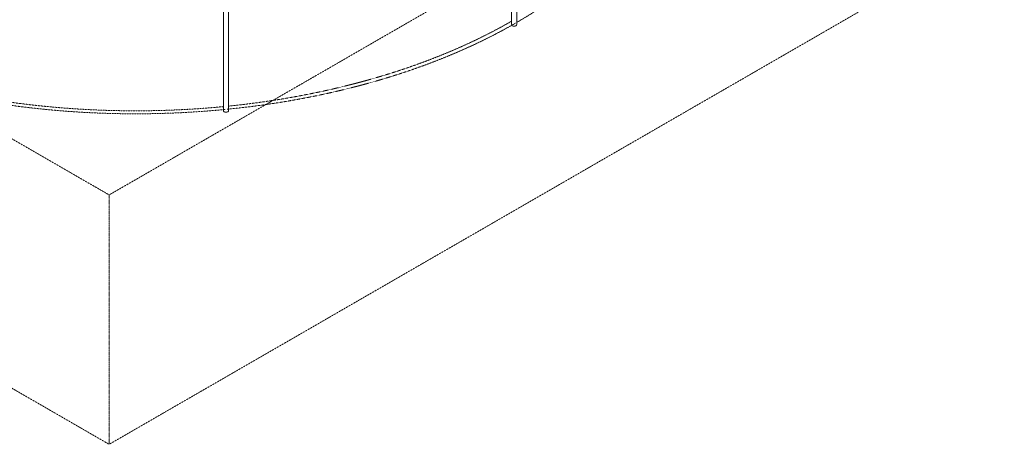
# Model space of a CAD drawing. Header units: millimetres. Extents: x 2807 to 348062, y -35711 to 43067.
# Tile 165 of 191: x 146172 to 174724, y -35378 to -23054. Entities that reach past the tile are written whole.
import ezdxf

# ---------------------------------------------------------------- set-up
doc = ezdxf.new("R2010")
doc.units = ezdxf.units.MM
doc.linetypes.add('THO_hhidden', pattern=[2.5, 1.5, -1])
doc.linetypes.add('THO_hidden', pattern=[6, 3, -3])
doc.layers.add('A-DETL', color=7, linetype='Continuous', lineweight=13, true_color=0x00a600)
doc.layers.add('G-ANNO-SYMB', color=7, linetype='THO_hidden', lineweight=13, true_color=0xff8040)
doc.layers.add('S-COLS', color=7, linetype='Continuous', lineweight=13)

# ---------------------------------------------------------------- blocks, each defined once
blk = doc.blocks.new('NLRS_28_SCO_UN_houten kolom rond_gen_bcb - rond 150-V618-01 isometrie 1e verdieping _plotview_')
at = {"layer": 'S-COLS'}
for p, q in [((74197, -23199), (74197, -20186)), ((74047, -20296), (74047, -23199))]:
    blk.add_line(p, q, dxfattribs=at)
for points in [[(74175, -23229, 0), (74151, -23239, 0), (74122, -23242, 0), (74094, -23239, 0), (74069, -23229, 0), (74053, -23215, 0), (74047, -23199, 0)], [(74197, -23199, 0), (74192, -23215, 0), (74175, -23229, 0)]]:
    blk.add_polyline3d(points, dxfattribs=at)
blk = doc.blocks.new('NLRS_28_SCO_UN_houten kolom rond_gen_bcb - rond 150-V621-01 isometrie 1e verdieping _plotview_')
at = {"layer": 'S-COLS'}
for p, q in [((65693, -22741), (65693, -25696)), ((65799, -22722), (65795, -22723)), ((65843, -25696), (65843, -22726))]:
    blk.add_line(p, q, dxfattribs=at)
for points in [[(65795, -22723, 0), (65766, -22726, 0), (65762, -22726, 0)], [(65795, -25736, 0), (65766, -25739, 0), (65737, -25735, 0), (65713, -25726, 0), (65698, -25711, 0), (65693, -25695, 0)], [(65843, -25696, 0), (65843, -25697, 0), (65836, -25713, 0), (65819, -25727, 0), (65795, -25736, 0)]]:
    blk.add_polyline3d(points, dxfattribs=at)

msp = doc.modelspace()

# ---------------------------------------------------------------- linework, layer by layer
at = {"layer": 'A-DETL', "color": 7, "linetype": 'THO_hhidden'}
for major_axis, start_param, end_param in [((15600, 0), 5.499255, 6.109183), ((15450, 0), 4.887987, 5.495832), ((15600, 0), 4.883568, 5.496319), ((15600, 0), 4.383135, 4.880664), ((15450, 0), 4.384309, 4.878142)]:
    msp.add_ellipse((149532, -16779), major_axis=major_axis, ratio=0.57735, start_param=start_param, end_param=end_param, dxfattribs=at)
at = {"layer": 'G-ANNO-SYMB'}
for p, q in [((148766, -28140), (89126, 6293)), ((148766, -35378), (89126, -945)), ((174724, -13153), (148766, -28140)), ((174724, -20391), (148766, -35378)), ((148766, -28140), (148766, -35378))]:
    msp.add_line(p, q, dxfattribs=at)

# ---------------------------------------------------------------- block references
at = {"layer": 'S-COLS'}
for name in ['NLRS_28_SCO_UN_houten kolom rond_gen_bcb - rond 150-V618-01 isometrie 1e verdieping _plotview_', 'NLRS_28_SCO_UN_houten kolom rond_gen_bcb - rond 150-V618-01 isometrie 1e verdieping _plotview_', 'NLRS_28_SCO_UN_houten kolom rond_gen_bcb - rond 150-V621-01 isometrie 1e verdieping _plotview_']:
    msp.add_blockref(name, (86388, 0), dxfattribs=at)

doc.saveas('drawing.dxf')
